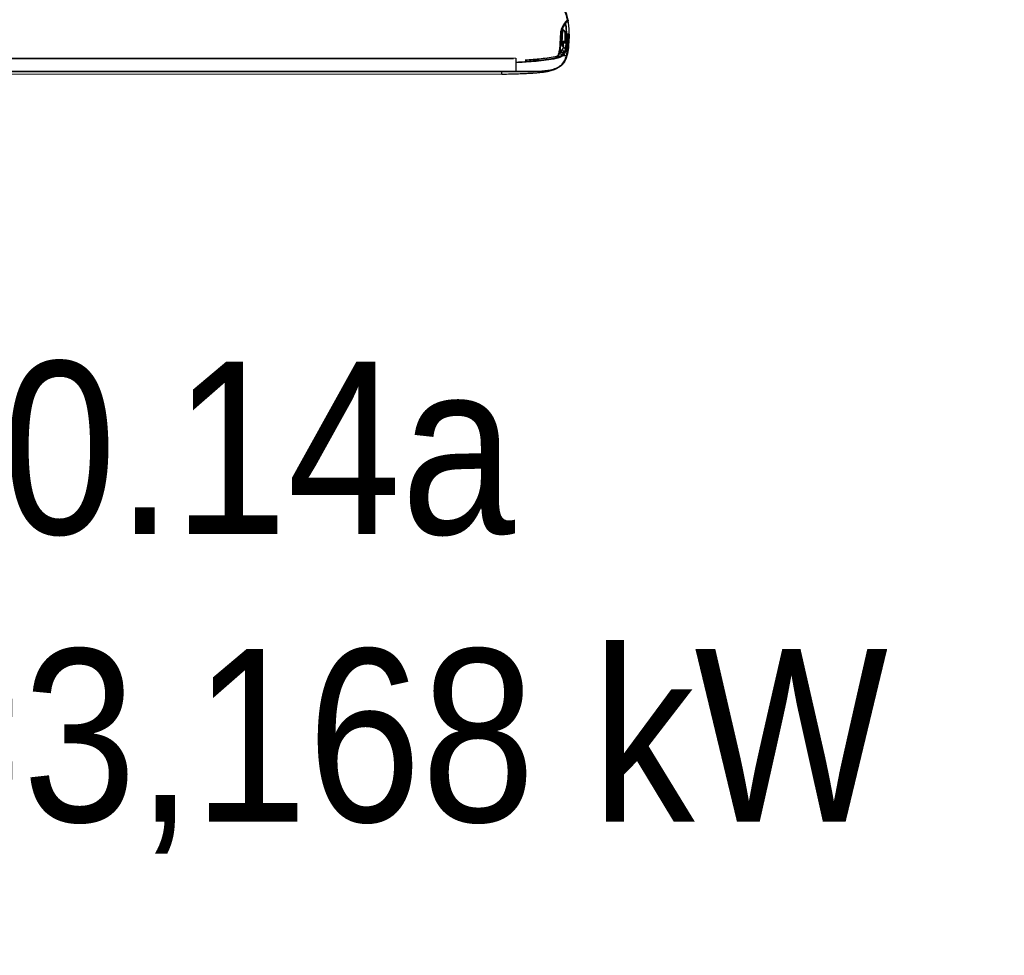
# Model space of a CAD drawing. Header units: millimetres. Extents: x 922208 to 1069538, y -182208 to -99877.
# Tile 85 of 256: x 972321 to 973177, y -161943 to -161129. Entities that reach past the tile are written whole.
import ezdxf

# ---------------------------------------------------------------- set-up
doc = ezdxf.new("R2010")
doc.units = ezdxf.units.MM
doc.header["$MEASUREMENT"] = 0
doc.layers.add('IS_KLIM Opis_Qchł', color=7, linetype='Continuous', lineweight=9)
doc.layers.add('IS_KLIM_urządzenia', color=3, linetype='Continuous')
doc.styles.add('FDBES', font='simplex.shx')

# ---------------------------------------------------------------- blocks, each defined once
blk = doc.blocks.new('G$CFEA986A8')
at = {"layer": 'IS_KLIM_urządzenia', "linetype": 'Continuous'}
for p, q in [((960.8, 27.59), (960.8, 27.59)), ((960.8, 27.59), (960.8, 27.58)), ((960.8, 27.58), (960.8, 27.58)), ((962.82, 27.01), (965.29, 26.79)), ((965.33, 27.29), (963.06, 27.49)), ((965.34, 27.5), (963.25, 27.5)), ((963.62, 27.59), (963.77, 27.59)), ((963.77, 27.59), (963.62, 27.59)), ((963.62, 27.59), (963.62, 27.59)), ((963.62, 27.59), (963.62, 27.59)), ((963.78, 27.59), (963.64, 27.59)), ((963.65, 27.59), (963.64, 27.59)), ((963.64, 27.59), (963.65, 27.59)), ((964.65, 27.59), (963.77, 27.59)), ((964.65, 27.59), (963.78, 27.59)), ((963.81, 27.59), (964.11, 27.59)), ((964.11, 27.59), (963.81, 27.59)), ((964.65, 27.59), (963.82, 27.59)), ((963.82, 27.59), (963.82, 27.59)), ((963.96, 27.59), (964.65, 27.59)), ((963.96, 27.59), (963.96, 27.59)), ((964.65, 27.59), (963.96, 27.59)), ((963.96, 27.59), (964.65, 27.59)), ((963.96, 27.59), (963.96, 27.59)), ((964.65, 27.59), (963.96, 27.59)), ((964.64, 27.59), (964.65, 27.59)), ((965.15, 28.07), (964.65, 27.59)), ((964.65, 27.59), (965.09, 28)), ((965.09, 28), (964.65, 27.59)), ((965.08, 27.99), (964.65, 27.59)), ((964.66, 27.6), (964.65, 27.59)), ((964.65, 27.59), (964.66, 27.6)), ((964.65, 27.59), (964.65, 27.59)), ((964.65, 27.58), (964.65, 27.59)), ((964.65, 27.59), (964.65, 27.59)), ((964.65, 27.59), (964.65, 27.59)), ((964.65, 27.59), (964.65, 27.59)), ((964.65, 27.59), (964.65, 27.59)), ((964.65, 27.59), (964.65, 27.59)), ((964.65, 27.59), (964.65, 27.59)), ((964.65, 27.58), (964.65, 27.58)), ((965.08, 28), (964.75, 27.68)), ((964.76, 27.69), (965.08, 27.99)), ((965.13, 27.95), (965.13, 27.96)), ((965.13, 27.94), (965.13, 27.94)), ((965.13, 27.94), (965.13, 27.94)), ((962.04, 24.32), (962.13, 24.22)), ((962.13, 24.22), (964.85, 21.51)), ((962.13, 24.22), (962.49, 24.22)), ((962.49, 24.22), (962.22, 24.49)), ((964.88, 21.83), (962.49, 24.22)), ((962.49, 24.22), (962.63, 24.22)), ((46.52, 13.96), (921.55, 13.84)), ((48.58, 13.7), (919.48, 13.58)), ((919.48, 13.06), (48.58, 13.18)), ((921.53, 13.84), (921.53, 2.34)), ((58.73, 0), (909.33, -0.12)), ((58.74, 2.46), (909.33, 2.34)), ((909.33, 1.87), (58.74, 1.98))]:
    blk.add_line(p, q, dxfattribs=at)
for centre, radius, start, end in [((966.23, 46.82), 1, 314.78259, 11.72192), ((965.57, 23.69), 0.5, 174.30277, 174.85721)]:
    blk.add_arc(centre, radius, start, end, dxfattribs=at)
at = {"layer": 'IS_KLIM_urządzenia', "linetype": 'Continuous', "extrusion": (0, 0, -1)}
for centre, start, end in [((-966.24, 34.23), 2.81896, 90), ((-967.54, 34.23), 90, 182.79324)]:
    blk.add_arc(centre, 0.5, start, end, dxfattribs=at)
at = {"layer": 'IS_KLIM_urządzenia', "linetype": 'Continuous'}
for centre, major_axis, ratio, start_param, end_param in [((966.23, 46.82), (-0.979, -0.203), 0.056856, 1.631801, 3.141593), ((966.23, 46.82), (-0.704, 0.71), 0.020204, 3.141593, 4.63148), ((960.36, 34.82), (0.999, -0.049), 0.051256, 4.768713, 6.283185), ((960.36, 34.78), (0.999, -0.047), 0.051373, 4.768607, 6.283185), ((960.8, 28.09), (0, 0.5), 0.002816, 3.141639, 4.764644), ((961.71, 25.79), (-0.25, 0.009), 0.004928, 4.721292, 6.283312), ((961.96, 28.09), (0, 0.5), 0.000868, 1.518284, 3.141546), ((963.62, 27.79), (0, -0.2), 0.000013, 0.000046, 1.220385), ((963.74, 28.09), (0, 0.5), 0.707175, 3.141658, 4.713759), ((964.1, 27.28), (-0.499, -0.033), 0.703948, 5.100293, 5.413725), ((964.11, 27.79), (0, 0.2), 0.000013, 3.141639, 4.361977), ((964.21, 28.09), (0, 0.5), 0.707187, 3.141658, 4.713902), ((960.03, 20.77), (-0.282, 0.413), 0.898755, 3.126761, 4.122323), ((960.3, 20.73), (0.367, 0.34), 0.8822, 4.14442, 5.443074), ((960.62, 20.38), (0.376, 0.33), 0.885836, 4.168001, 5.478744), ((962.22, 24.49), (0.177, 0.177), 0.009872, 1.573264, 3.141593), ((962.34, 17.18), (0, 0.2), 0.576627, 0, 1.56207), ((965.57, 23.69), (0.498, -0.05), 0.399009, 1.576336, 3.142289), ((965.57, 23.69), (0.498, -0.045), 0.399039, 1.572475, 3.141593), ((965.57, 23.75), (0.498, -0.042), 0.40242, 1.570829, 3.141593), ((966.78, 22.67), (-0.498, 0.048), 0.655613, 1.68664, 3.142509), ((956.69, 13.39), (0.117, -0.486), 0.019962, 1.512141, 3.141593), ((957.43, 15.43), (0.263, -0.965), 0.021464, 0, 1.498233), ((958.09, 16.02), (0.925, -0.381), 0.043497, 4.774575, 6.283185), ((959.1, 15.2), (0.191, 0.059), 0.212832, 0.62596, 2.147611), ((959.27, 14.73), (-0.18, 0.087), 0.196125, 0, 1.166038), ((959.21, 15.5), (-0.19, -0.061), 0.210046, 3.10566, 3.756008), ((959.99, 15.18), (0, 0.2), 0.433029, 0, 1.56207), ((961.57, 16.6), (-0.192, 0.056), 0.184381, 0, 0.981312), ((962.44, 15.81), (0.326, -0.379), 0.006066, 3.141593, 4.776304), ((965.61, 15.81), (-0.482, 0.133), 0.040619, 1.62052, 3.141593), ((921.53, 2.37), (0, 0.5), 0.000014, 1.623156, 3.109817), ((960.96, 7.75), (-0.331, 0.375), 0.006851, 1.634627, 3.141593)]:
    blk.add_ellipse(centre, major_axis=major_axis, ratio=ratio, start_param=start_param, end_param=end_param, dxfattribs=at)
at = {"layer": 'IS_KLIM_urządzenia', "linetype": 'Continuous', "extrusion": (0, 0, -1)}
for centre, major_axis, ratio, start_param, end_param in [((964.05, 27.59), (-0.725, 0), 0.000047, 1.659786, 2.553482), ((964.05, 27.59), (-0.725, 0), 0.000047, 3.72973, 4.623425), ((964.65, 28.09), (0.266, -0.423), 1, 5.550236, 6.844477)]:
    blk.add_ellipse(centre, major_axis=major_axis, ratio=ratio, start_param=start_param, end_param=end_param, dxfattribs=at)
at = {"layer": 'IS_KLIM_urządzenia', "linetype": 'Continuous'}
for points, knots in [([(954.75, 84.14), (954.63, 82.47), (954.61, 80.8), (954.69, 77.48), (954.82, 75.82), (955.37, 72.52), (955.81, 70.89), (957.03, 67.83), (957.82, 66.37), (960.23, 62.03), (961.84, 59.14), (964.54, 53.15), (965.62, 50.05), (966.3, 46.78)], [0, 0, 0, 0, 0.125, 0.125, 0.25, 0.25, 0.375, 0.375, 0.5, 0.5, 0.75, 0.75, 1, 1, 1, 1]), ([(967.2, 47.03), (965.86, 53.51), (962.85, 59.33), (958.84, 66.5), (958.05, 67.93), (956.79, 70.95), (956.34, 72.56), (955.76, 75.84), (955.63, 77.48), (955.55, 80.78), (955.57, 82.47), (955.68, 84.1)], [0, 0, 0, 0, 0.5, 0.5, 0.625, 0.625, 0.75, 0.75, 0.875, 0.875, 1, 1, 1, 1]), ([(966.3, 46.78), (964.67, 45.16), (963.24, 43.34), (961.67, 40.33), (961.23, 39.26), (960.62, 37.05), (960.47, 35.91), (960.41, 34.77)], [0, 0, 0, 0, 0.5, 0.5, 0.75, 0.75, 1, 1, 1, 1]), ([(961.36, 34.77), (961.41, 35.86), (961.55, 36.93), (962.13, 39.01), (962.55, 40.02), (964.04, 42.86), (965.39, 44.59), (966.93, 46.11)], [0, 0, 0, 0, 0.25, 0.25, 0.5, 0.5, 1, 1, 1, 1]), ([(965.56, 35.11), (965.56, 35.53), (965.57, 36.73), (965.52, 38.45), (965.36, 40.28), (965.19, 41.69), (965.03, 42.84), (964.95, 43.45), (964.92, 43.67)], [0, 0, 0, 0, 0.166496, 0.472954, 0.620259, 0.762905, 0.910022, 1, 1, 1, 1]), ([(967.94, 32.46), (967.98, 33.04), (968.04, 34.37), (968.09, 36.58), (968.01, 38.79), (967.83, 40.67), (967.66, 42.07), (967.47, 43.41), (967.32, 44.56), (967.24, 45.44), (967.23, 46.03), (967.25, 46.23), (967.27, 46.26)], [0, 0, 0, 0, 0.115267, 0.254457, 0.395518, 0.463491, 0.528201, 0.59274, 0.664878, 0.754718, 0.87115, 1, 1, 1, 1]), ([(967.3, 46.34), (967.3, 46.34), (967.31, 46.4), (967.29, 46.6), (967.29, 46.62), (967.29, 46.62)], [0, 0, 0, 0, 0.020014, 0.885037, 1, 1, 1, 1]), ([(960.41, 34.72), (960.26, 31.56), (960.06, 28.4), (959.71, 23.67), (959.56, 22.09), (959.07, 18.98), (958.75, 17.44), (958.13, 15.95)], [0, 0, 0, 0, 0.5, 0.5, 0.75, 0.75, 1, 1, 1, 1]), ([(959.02, 15.64), (959.64, 17.15), (959.98, 18.72), (960.49, 21.88), (960.64, 23.48), (961.01, 28.3), (961.2, 31.53), (961.35, 34.73)], [0, 0, 0, 0, 0.25, 0.25, 0.5, 0.5, 1, 1, 1, 1]), ([(960.41, 34.77), (960.41, 34.77), (960.41, 34.77), (960.41, 34.75), (960.41, 34.74), (960.41, 34.72)], [0, 0, 0, 0, 0.001414, 0.001414, 1, 1, 1, 1]), ([(961.35, 34.73), (961.35, 34.73), (961.35, 34.73), (961.35, 34.74), (961.36, 34.76), (961.36, 34.77)], [0, 0, 0, 0, 0.001471, 0.001471, 1, 1, 1, 1]), ([(961.96, 28.12), (962.02, 29.2), (962.07, 30.28), (962.16, 31.9), (962.19, 32.44), (962.06, 33.52), (962.05, 34.06), (962.26, 35.6), (962.42, 36.56), (962.87, 37.76), (963, 38.06), (963.01, 38.08)], [0, 0, 0, 0, 0.25, 0.25, 0.375, 0.375, 0.5, 0.5, 0.75, 0.75, 1, 1, 1, 1]), ([(964.07, 37.1), (963.98, 37.24), (963.79, 37.51), (963.45, 37.81), (963.16, 38.01), (963.04, 38.08), (963, 38.1)], [0, 0, 0, 0, 0.309065, 0.631823, 0.868077, 1, 1, 1, 1]), ([(964.07, 37.09), (963.98, 37.24), (963.78, 37.5), (963.44, 37.81), (963.16, 38), (963.05, 38.06), (963.01, 38.08)], [0, 0, 0, 0, 0.319138, 0.64537, 0.882709, 1, 1, 1, 1]), ([(964.04, 37.07), (964.04, 37.05), (964.05, 36.71), (964.19, 35.39), (964.31, 34.5), (964.4, 32.69), (964.28, 31.78), (964.18, 29.94), (964.14, 29.01), (964.09, 28.09)], [0, 0, 0, 0, 0.25, 0.25, 0.5, 0.5, 0.75, 0.75, 1, 1, 1, 1]), ([(964.56, 28.09), (964.61, 29), (964.65, 29.9), (964.75, 31.71), (964.82, 32.66), (965.03, 34.22), (965.11, 34.83), (965.16, 35.22), (965.17, 35.23), (965.17, 35.22), (965.17, 35.22), (965.17, 35.22)], [0, 0, 0, 0, 0.284008, 0.284008, 0.568016, 0.568016, 0.852024, 0.852024, 0.994028, 0.994028, 1, 1, 1, 1]), ([(965.05, 37.8), (965.06, 37.67), (965.08, 37.54), (965.1, 37.37), (965.1, 37.34), (965.1, 37.31)], [0, 0, 0, 0, 0.794972, 0.794972, 1, 1, 1, 1]), ([(965.08, 23.79), (965.34, 26.88), (965.47, 29.57), (965.69, 33.25), (965.74, 34.25), (965.74, 34.25)], [0, 0, 0, 0, 0.500106, 0.500106, 1, 1, 1, 1]), ([(965.46, 34.09), (965.46, 34.09), (965.46, 34.09), (965.46, 34.09), (965.46, 34.13), (965.46, 34.18), (965.46, 34.24), (965.45, 34.36), (965.43, 34.59), (965.34, 34.9), (965.23, 35.11), (965.15, 35.22)], [0, 0, 0, 0, 0.001602, 0.502486, 0.642444, 0.701637, 0.729046, 0.756167, 0.815817, 0.90057, 1, 1, 1, 1]), ([(965.16, 35.25), (965.59, 35.16), (966, 35.01), (966.42, 34.77), (966.45, 34.76), (966.47, 34.74)], [0, 0, 0, 0, 0.941622, 0.941622, 1, 1, 1, 1]), ([(965.16, 35.22), (965.2, 35.15), (965.31, 34.98), (965.39, 34.73), (965.43, 34.55), (965.44, 34.49)], [0, 0, 0, 0, 0.324072, 0.765618, 1, 1, 1, 1]), ([(965.46, 34.03), (965.46, 34.06), (965.46, 34.12), (965.46, 34.12), (965.46, 34.12), (965.46, 34.13), (965.46, 34.13), (965.46, 34.15), (965.46, 34.19), (965.46, 34.32), (965.43, 34.62), (965.36, 34.97), (965.2, 35.18), (965.16, 35.22)], [0, 0, 0, 0, 0.103876, 0.340883, 0.382554, 0.387142, 0.39037, 0.395164, 0.414092, 0.462737, 0.590801, 0.905937, 1, 1, 1, 1]), ([(966.24, 34.73), (966.24, 34.73), (966.19, 33.69), (965.98, 29.9), (965.85, 27.14), (965.59, 23.95)], [0, 0, 0, 0, 0.5, 0.5, 1, 1, 1, 1]), ([(965.63, 15.79), (966.27, 18.17), (966.59, 20.61), (967.02, 25.18), (967.13, 27.31), (967.34, 30.85), (967.42, 32.29), (967.52, 34.22), (967.54, 34.73), (967.54, 34.73)], [0, 0, 0, 0, 0.25, 0.25, 0.5, 0.5, 0.75, 0.75, 1, 1, 1, 1]), ([(961.96, 28.12), (961.63, 28.12), (961.3, 28.12), (960.91, 28.12), (960.86, 28.12), (960.81, 28.12)], [0, 0, 0, 0, 0.8646, 0.8646, 1, 1, 1, 1]), ([(961.46, 25.8), (961.45, 25.7), (961.46, 25.6), (961.49, 25.29), (961.56, 25.06), (961.74, 24.69), (961.85, 24.53), (962, 24.36), (962.02, 24.34), (962.04, 24.32)], [0, 0, 0, 0, 0.177731, 0.177731, 0.59018, 0.59018, 0.940555, 0.940555, 1, 1, 1, 1]), ([(961.52, 27.59), (961.52, 27.5), (961.51, 27.41), (961.49, 26.81), (961.47, 26.31), (961.46, 25.8)], [0, 0, 0, 0, 0.152905, 0.152905, 1, 1, 1, 1]), ([(961.63, 27.59), (961.65, 27.59), (961.67, 27.59), (961.77, 27.59), (961.86, 27.59), (962.03, 27.59), (962.11, 27.59), (962.18, 27.59), (962.19, 27.59), (962.2, 27.59)], [0, 0, 0, 0, 0.082278, 0.082278, 0.515336, 0.515336, 0.94848, 0.94848, 1, 1, 1, 1]), ([(961.7, 25.79), (961.71, 25.96), (961.72, 26.13), (961.74, 26.73), (961.75, 27.16), (961.77, 27.59)], [0, 0, 0, 0, 0.277754, 0.277754, 1, 1, 1, 1]), ([(962.22, 24.49), (962.08, 24.63), (961.96, 24.8), (961.79, 25.15), (961.74, 25.34), (961.71, 25.62), (961.7, 25.71), (961.7, 25.79)], [0, 0, 0, 0, 0.410681, 0.410681, 0.822529, 0.822529, 1, 1, 1, 1]), ([(964.09, 28.09), (963.86, 28.1), (963.57, 28.1), (962.96, 28.11), (962.63, 28.11), (962.19, 28.12), (962.07, 28.12), (961.96, 28.12)], [0, 0, 0, 0, 0.429825, 0.429825, 0.859756, 0.859756, 1, 1, 1, 1]), ([(961.96, 27.59), (962.06, 27.59), (962.15, 27.59), (962.52, 27.59), (962.8, 27.59), (963.31, 27.59), (963.54, 27.59), (963.74, 27.59)], [0, 0, 0, 0, 0.140214, 0.140214, 0.570124, 0.570124, 1, 1, 1, 1]), ([(962.2, 27.59), (962.36, 27.59), (962.53, 27.59), (963.01, 27.59), (963.32, 27.59), (963.62, 27.59)], [0, 0, 0, 0, 0.351844, 0.351844, 1, 1, 1, 1]), ([(962.41, 27.59), (962.46, 26.77), (962.51, 25.96), (962.59, 24.83), (962.61, 24.52), (962.63, 24.22)], [0, 0, 0, 0, 0.726529, 0.726529, 1, 1, 1, 1]), ([(962.85, 24.21), (962.84, 24.38), (962.82, 24.54), (962.77, 25.38), (962.73, 26.04), (962.67, 27), (962.65, 27.3), (962.63, 27.59)], [0, 0, 0, 0, 0.147619, 0.147619, 0.738093, 0.738093, 1, 1, 1, 1]), ([(963.06, 27.49), (963.03, 27.49), (962.99, 27.48), (962.93, 27.44), (962.9, 27.41), (962.86, 27.33), (962.84, 27.29), (962.82, 27.19), (962.81, 27.14), (962.81, 27.06), (962.81, 27.04), (962.82, 27.01)], [0, 0, 0, 0, 0.247479, 0.247479, 0.496795, 0.496795, 0.717384, 0.717384, 0.907765, 0.907765, 1, 1, 1, 1]), ([(963.62, 27.59), (963.63, 27.59), (963.63, 27.59), (963.63, 27.59), (963.64, 27.59), (963.67, 27.59), (963.7, 27.59), (963.73, 27.59), (963.74, 27.59), (963.75, 27.59)], [0, 0, 0, 0, 0.03684, 0.03684, 0.184198, 0.184198, 0.773632, 0.773632, 1, 1, 1, 1]), ([(963.62, 27.59), (963.64, 27.59), (963.66, 27.59), (963.7, 27.59), (963.73, 27.59), (963.76, 27.59), (963.77, 27.59), (963.78, 27.59)], [0, 0, 0, 0, 0.33263, 0.33263, 0.794188, 0.794188, 1, 1, 1, 1]), ([(963.62, 27.59), (963.63, 27.59), (963.63, 27.59), (963.64, 27.59), (963.64, 27.59), (963.67, 27.59), (963.7, 27.59), (963.76, 27.59), (963.79, 27.59), (963.82, 27.59)], [0, 0, 0, 0, 0.02531, 0.02531, 0.126549, 0.126549, 0.531507, 0.531507, 1, 1, 1, 1]), ([(963.78, 27.59), (963.77, 27.59), (963.76, 27.59), (963.72, 27.59), (963.68, 27.59), (963.65, 27.59)], [0, 0, 0, 0, 0.257776, 0.257776, 1, 1, 1, 1]), ([(963.65, 27.59), (963.66, 27.59), (963.67, 27.59), (963.72, 27.59), (963.75, 27.59), (963.78, 27.59)], [0, 0, 0, 0, 0.26079, 0.26079, 1, 1, 1, 1]), ([(964.21, 27.59), (964.25, 27.59), (964.29, 27.59), (964.43, 27.59), (964.51, 27.59), (964.62, 27.59), (964.65, 27.59), (964.65, 27.59)], [0, 0, 0, 0, 0.140473, 0.140473, 0.570712, 0.570712, 1, 1, 1, 1]), ([(964.21, 27.58), (964.25, 27.58), (964.28, 27.58), (964.42, 27.58), (964.51, 27.58), (964.62, 27.58), (964.65, 27.58), (964.65, 27.58)], [0, 0, 0, 0, 0.140333, 0.140333, 0.570144, 0.570144, 1, 1, 1, 1]), ([(965.15, 28.07), (965.15, 28.07), (965.11, 28.07), (964.96, 28.08), (964.85, 28.08), (964.67, 28.09), (964.62, 28.09), (964.56, 28.09)], [0, 0, 0, 0, 0.429933, 0.429933, 0.859697, 0.859697, 1, 1, 1, 1]), ([(964.84, 27.63), (964.84, 27.63), (964.83, 27.62), (964.81, 27.61), (964.8, 27.61), (964.76, 27.6), (964.72, 27.59), (964.67, 27.59), (964.66, 27.59), (964.65, 27.59)], [0, 0, 0, 0, 0.370218, 0.370218, 0.528672, 0.528672, 0.919032, 0.919032, 1, 1, 1, 1]), ([(965.46, 34.05), (965.46, 34.04), (965.46, 34.03), (965.45, 33.91), (965.44, 33.65), (965.38, 32.61), (965.33, 31.63), (965.24, 29.85), (965.2, 28.96), (965.15, 28.07)], [0, 0, 0, 0, 0.02439, 0.02439, 0.219512, 0.219512, 0.609756, 0.609756, 1, 1, 1, 1]), ([(968.04, 34.21), (968.04, 34.21), (968.01, 33.7), (967.91, 31.81), (967.82, 30.4), (967.61, 26.94), (967.5, 24.85), (967.06, 20.38), (966.74, 18), (966.09, 15.68)], [0, 0, 0, 0, 0.25, 0.25, 0.5, 0.5, 0.75, 0.75, 1, 1, 1, 1]), ([(967.95, 32.55), (967.95, 32.54), (967.95, 32.54), (967.95, 32.53), (967.95, 32.53), (967.95, 32.53), (967.95, 32.52), (967.95, 32.52)], [0, 0, 0, 0, 0.491862, 0.491862, 0.745898, 0.745898, 1, 1, 1, 1]), ([(963.92, 18.68), (963.54, 18.68), (963.16, 18.68), (962.34, 18.68), (961.91, 18.68), (961.21, 18.68), (960.95, 18.68), (960.49, 18.68), (960.29, 18.68), (960.1, 18.68)], [0, 0, 0, 0, 0.296997, 0.296997, 0.640532, 0.640532, 0.845161, 0.845161, 1, 1, 1, 1]), ([(960.1, 18.68), (960.27, 18.25), (960.44, 17.81), (960.79, 16.91), (960.98, 16.43), (961.16, 15.96)], [0, 0, 0, 0, 0.478968, 0.478968, 1, 1, 1, 1]), ([(960.12, 18.88), (960.23, 18.88), (960.34, 18.88), (960.88, 18.88), (961.32, 18.88), (961.94, 18.88), (962.11, 18.88), (962.86, 18.88), (963.43, 18.88), (964, 18.88)], [0, 0, 0, 0, 0.084494, 0.084494, 0.422472, 0.422472, 0.560579, 0.560579, 1, 1, 1, 1]), ([(960.15, 19.88), (960.2, 19.89), (960.24, 19.89), (960.42, 19.9), (960.55, 19.92), (960.67, 19.93)], [0, 0, 0, 0, 0.263267, 0.263267, 1, 1, 1, 1]), ([(960.77, 20.72), (960.77, 20.72), (960.76, 20.73), (960.71, 20.77), (960.67, 20.79), (960.58, 20.79), (960.53, 20.78), (960.49, 20.75)], [0, 0, 0, 0, 0.062565, 0.062565, 0.548357, 0.548357, 1, 1, 1, 1]), ([(961.01, 19.71), (960.99, 19.7), (960.97, 19.7), (960.86, 19.72), (960.76, 19.8), (960.67, 19.93)], [0, 0, 0, 0, 0.175003, 0.175003, 1, 1, 1, 1]), ([(961.01, 19.74), (961.09, 19.73), (961.31, 19.75), (961.54, 19.93), (961.64, 20.09), (961.66, 20.13)], [0, 0, 0, 0, 0.289751, 0.808576, 1, 1, 1, 1]), ([(961.09, 20.37), (961.18, 20.27), (961.28, 20.21), (961.49, 20.18), (961.61, 20.24), (961.71, 20.35)], [0, 0, 0, 0, 0.456839, 0.456839, 1, 1, 1, 1]), ([(961.38, 16.66), (961.41, 16.76), (961.46, 16.86), (961.57, 17.03), (961.64, 17.1), (961.8, 17.23), (961.89, 17.28), (962.1, 17.36), (962.22, 17.38), (962.34, 17.38)], [0, 0, 0, 0, 0.230955, 0.230955, 0.455697, 0.455697, 0.706422, 0.706422, 1, 1, 1, 1]), ([(962.23, 17.18), (962.13, 17.18), (962.04, 17.16), (961.87, 17.1), (961.79, 17.06), (961.67, 16.96), (961.61, 16.9), (961.52, 16.77), (961.48, 16.69), (961.46, 16.61)], [0, 0, 0, 0, 0.299295, 0.299295, 0.552236, 0.552236, 0.775182, 0.775182, 1, 1, 1, 1]), ([(962.11, 16.19), (963.2, 17.13), (963.9, 18.42), (964.76, 21.07), (964.95, 22.43), (965.07, 23.73)], [0, 0, 0, 0, 0.5, 0.5, 1, 1, 1, 1]), ([(963.03, 17.18), (962.84, 17.18), (962.66, 17.18), (962.39, 17.18), (962.31, 17.18), (962.23, 17.18)], [0, 0, 0, 0, 0.696556, 0.696556, 1, 1, 1, 1]), ([(962.31, 21.21), (962.46, 20.92), (962.62, 20.62), (963.03, 19.85), (963.28, 19.36), (963.53, 18.88)], [0, 0, 0, 0, 0.379029, 0.379029, 1, 1, 1, 1]), ([(962.34, 17.38), (962.45, 17.38), (962.56, 17.38), (962.84, 17.38), (963.01, 17.38), (963.18, 17.38)], [0, 0, 0, 0, 0.390013, 0.390013, 1, 1, 1, 1]), ([(965.59, 23.89), (965.46, 22.49), (965.26, 21.03), (964.35, 18.18), (963.6, 16.81), (962.45, 15.79)], [0, 0, 0, 0, 0.5, 0.5, 1, 1, 1, 1]), ([(962.63, 24.22), (962.65, 24.22), (962.68, 24.21), (962.74, 24.21), (962.76, 24.21), (962.8, 24.21), (962.82, 24.21), (962.84, 24.21), (962.84, 24.21), (962.85, 24.21)], [0, 0, 0, 0, 0.315815, 0.315815, 0.631664, 0.631664, 0.946964, 0.946964, 1, 1, 1, 1]), ([(962.77, 22.21), (962.82, 22.35), (962.87, 22.55), (962.93, 22.97), (962.95, 23.17), (962.97, 23.39)], [0, 0, 0, 0, 0.583115, 0.583115, 1, 1, 1, 1]), ([(962.85, 24.21), (962.86, 24.21), (962.88, 24.21), (962.93, 24.21), (962.96, 24.21), (963, 24.21)], [0, 0, 0, 0, 0.325415, 0.325415, 1, 1, 1, 1]), ([(965.07, 23.73), (965.07, 23.69), (965.06, 23.65), (965.05, 23.52), (965.04, 23.43), (965.02, 23.17), (965, 23.02), (964.95, 22.61), (964.91, 22.36), (964.82, 21.77), (964.76, 21.43), (964.53, 20.35), (964.32, 19.62), (963.81, 18.4), (963.54, 17.9), (963.22, 17.43)], [0, 0, 0, 0, 0.01825, 0.01825, 0.060304, 0.060304, 0.132525, 0.132525, 0.246095, 0.246095, 0.402611, 0.402611, 0.74532, 0.74532, 1, 1, 1, 1]), ([(966.78, 22.01), (966.78, 22.01), (966.84, 22), (966.95, 22.03), (967.07, 22.1), (967.16, 22.19), (967.21, 22.27), (967.24, 22.34), (967.25, 22.39), (967.26, 22.43), (967.26, 22.44), (967.26, 22.45), (967.26, 22.45), (967.26, 22.45), (967.26, 22.46), (967.26, 22.46), (967.26, 22.46)], [0, 0, 0, 0, 0.014957, 0.230647, 0.404323, 0.550842, 0.673461, 0.771778, 0.844068, 0.888574, 0.900891, 0.909159, 0.918712, 0.93551, 0.981208, 1, 1, 1, 1]), ([(967.28, 22.63), (967.28, 22.59), (967.27, 22.55), (967.27, 22.49), (967.26, 22.47), (967.26, 22.46), (967.26, 22.46), (967.26, 22.46)], [0, 0, 0, 0, 0.498718, 0.498718, 0.99668, 0.99668, 1, 1, 1, 1]), ([(967.26, 22.46), (967.26, 22.46), (967.26, 22.46), (967.26, 22.47), (967.27, 22.49), (967.27, 22.53), (967.27, 22.55), (967.27, 22.58)], [0, 0, 0, 0, 0.000031, 0.000031, 0.61098, 0.61098, 1, 1, 1, 1]), ([(921.68, 10.32), (923.14, 10.32), (924.6, 10.43), (927.53, 10.58), (928.99, 10.67), (933.37, 10.94), (936.29, 11.16), (942.12, 11.68), (945.03, 11.98), (950.83, 12.75), (953.72, 13.19), (956.57, 13.87)], [0, 0, 0, 0, 0.125, 0.125, 0.25, 0.25, 0.5, 0.5, 0.75, 0.75, 1, 1, 1, 1]), ([(956.7, 13.36), (953.84, 12.67), (950.94, 12.23), (945.12, 11.46), (942.19, 11.16), (936.34, 10.64), (933.41, 10.42), (929.01, 10.14), (927.55, 10.06), (924.61, 9.91), (923.15, 9.8), (921.68, 9.8)], [0, 0, 0, 0, 0.25, 0.25, 0.5, 0.5, 0.75, 0.75, 0.875, 0.875, 1, 1, 1, 1]), ([(957.47, 15.37), (955.22, 14.75), (952.93, 14.35), (948.34, 13.64), (946.03, 13.36), (939.09, 12.61), (934.45, 12.24), (929.8, 11.96)], [0, 0, 0, 0, 0.25, 0.25, 0.5, 0.5, 1, 1, 1, 1]), ([(929.86, 11.03), (934.54, 11.32), (939.21, 11.68), (946.19, 12.44), (948.51, 12.73), (953.12, 13.44), (955.43, 13.85), (957.69, 14.47)], [0, 0, 0, 0, 0.5, 0.5, 0.75, 0.75, 1, 1, 1, 1]), ([(941.83, 11.98), (941.83, 11.98), (940.36, 11.82), (937.4, 11.57), (936.9, 11.53), (936.37, 11.49)], [0, 0, 0, 0, 0.843393, 0.843393, 1, 1, 1, 1]), ([(946.91, 12.54), (947.25, 12.59), (947.6, 12.63), (948.23, 12.71), (948.52, 12.75), (949.02, 12.82), (949.22, 12.85), (949.52, 12.89), (949.61, 12.91), (949.66, 12.91), (949.67, 12.91), (949.67, 12.91)], [0, 0, 0, 0, 0.235675, 0.235675, 0.471347, 0.471347, 0.702455, 0.702455, 0.927895, 0.927895, 1, 1, 1, 1]), ([(958.13, 15.95), (958.09, 15.85), (958.03, 15.75), (957.88, 15.59), (957.79, 15.51), (957.62, 15.42), (957.55, 15.39), (957.47, 15.37)], [0, 0, 0, 0, 0.368676, 0.368676, 0.737518, 0.737518, 1, 1, 1, 1]), ([(957.69, 14.47), (957.85, 14.51), (958, 14.57), (958.33, 14.76), (958.51, 14.9), (958.81, 15.23), (958.93, 15.43), (959.02, 15.64)], [0, 0, 0, 0, 0.262451, 0.262451, 0.631307, 0.631307, 1, 1, 1, 1]), ([(959.09, 14.81), (959.03, 14.7), (958.97, 14.58), (958.89, 14.43), (958.88, 14.39), (958.86, 14.36)], [0, 0, 0, 0, 0.758703, 0.758703, 1, 1, 1, 1]), ([(959.09, 14.81), (959.14, 14.92), (959.2, 15.01), (959.36, 15.16), (959.45, 15.23), (959.64, 15.32), (959.75, 15.36), (959.91, 15.38), (959.95, 15.38), (959.99, 15.38)], [0, 0, 0, 0, 0.291856, 0.291856, 0.579131, 0.579131, 0.886367, 0.886367, 1, 1, 1, 1]), ([(959.9, 15.18), (959.87, 15.18), (959.84, 15.18), (959.71, 15.16), (959.63, 15.14), (959.47, 15.06), (959.4, 15.01), (959.28, 14.88), (959.22, 14.81), (959.18, 14.73)], [0, 0, 0, 0, 0.114875, 0.114875, 0.424433, 0.424433, 0.71152, 0.71152, 1, 1, 1, 1]), ([(959.99, 15.38), (960.11, 15.38), (960.23, 15.38), (960.55, 15.38), (960.74, 15.38), (960.94, 15.38)], [0, 0, 0, 0, 0.379834, 0.379834, 1, 1, 1, 1]), ([(960.98, 7.72), (962.17, 8.78), (963.14, 10.05), (964.66, 12.8), (965.21, 14.27), (965.63, 15.79)], [0, 0, 0, 0, 0.5, 0.5, 1, 1, 1, 1]), ([(966.09, 15.68), (965.66, 14.11), (965.09, 12.61), (963.52, 9.78), (962.52, 8.46), (961.29, 7.38)], [0, 0, 0, 0, 0.5, 0.5, 1, 1, 1, 1]), ([(965.63, 15.79), (964.68, 15.79), (963.74, 15.79), (962.68, 15.79), (962.57, 15.79), (962.45, 15.79)], [0, 0, 0, 0, 0.894615, 0.894615, 1, 1, 1, 1]), ([(909.33, -0.12), (912.02, -0.11), (916.93, -0.06), (923.67, 0.16), (929.46, 0.4), (934.16, 0.64), (938.14, 0.89), (941.72, 1.18), (945.46, 1.6), (949.41, 2.23), (953.39, 3.16), (956.26, 4.22), (957.73, 4.98), (957.91, 5.08)], [0, 0, 0, 0, 0.162416, 0.296482, 0.407414, 0.51304, 0.581672, 0.650774, 0.735588, 0.811186, 0.895706, 0.987614, 1, 1, 1, 1]), ([(921.53, 1.87), (921.2, 1.87), (920.86, 1.87), (919.2, 1.87), (917.86, 1.87), (914.13, 1.87), (911.73, 1.87), (909.33, 1.87)], [0, 0, 0, 0, 0.081967, 0.081967, 0.409835, 0.409835, 1, 1, 1, 1]), ([(921.53, 2.34), (928.28, 2.34), (935.04, 2.23), (945.16, 2.67), (948.53, 2.93), (955.11, 4.29), (958.41, 5.45), (960.98, 7.72)], [0, 0, 0, 0, 0.5, 0.5, 0.75, 0.75, 1, 1, 1, 1]), ([(961.29, 7.38), (958.75, 5.12), (955.39, 3.88), (948.76, 2.48), (945.36, 2.21), (935.15, 1.75), (928.34, 1.87), (921.53, 1.87)], [0, 0, 0, 0, 0.25, 0.25, 0.5, 0.5, 1, 1, 1, 1])]:
    blk.add_open_spline(points, degree=3, knots=knots, dxfattribs=at)
for points, degree in [([(964.94, 43.51), (965.19, 42.03), (965.36, 40.54), (965.46, 39.04)], 3), ([(966.26, 44.75), (966.23, 44.93), (966.2, 45.11), (966.17, 45.29)], 3), ([(966.94, 46.13), (967.09, 46.15), (967.24, 46.22), (967.29, 46.32)], 3), ([(967.29, 46.32), (967.31, 46.43), (967.3, 46.54), (967.28, 46.65)], 3), ([(967.29, 46.32), (967.29, 46.33), (967.3, 46.34), (967.3, 46.34)], 3), ([(963.02, 38.08), (962.56, 38.37), (962.05, 38.54)], 2), ([(963.01, 38.08), (962.7, 38.26), (962.38, 38.43), (962.05, 38.54)], 3), ([(963.01, 38.08), (963.43, 37.83), (963.78, 37.48), (964.04, 37.07)], 3), ([(965.18, 35.2), (964.59, 36.16), (964.01, 37.11)], 2), ([(965.07, 35.52), (965.08, 36.12), (965.09, 36.71), (965.1, 37.31)], 3), ([(965.76, 34.34), (965.65, 34.4), (965.55, 34.45), (965.44, 34.49)], 3), ([(965.48, 38.69), (965.55, 37.5), (965.57, 36.3), (965.55, 35.08)], 3), ([(966.24, 34.73), (966.67, 34.73), (967.1, 34.73), (967.54, 34.73)], 3), ([(960.8, 27.59), (961.08, 27.59), (961.36, 27.59), (961.63, 27.59)], 3), ([(960.8, 27.59), (961.19, 27.59), (961.58, 27.59), (961.96, 27.59)], 3), ([(960.8, 27.58), (961.04, 27.58), (961.28, 27.58), (961.52, 27.58)], 3), ([(960.8, 27.58), (961.04, 27.58), (961.28, 27.58), (961.52, 27.58)], 3), ([(961.46, 25.8), (961.45, 25.65), (961.45, 25.49), (961.44, 25.34)], 3), ([(961.44, 25.33), (961.45, 25.49), (961.45, 25.64), (961.46, 25.8)], 3), ([(962.82, 27.01), (962.88, 26.08), (962.94, 25.14), (963, 24.21)], 3), ([(963.12, 27.59), (963.12, 27.56), (963.12, 27.52), (963.12, 27.48)], 3), ([(963.61, 27.59), (963.61, 27.59), (963.62, 27.59), (963.62, 27.59)], 3), ([(963.61, 27.59), (963.62, 27.59), (963.62, 27.59), (963.62, 27.59)], 3), ([(963.62, 27.59), (964.65, 27.59)], 1), ([(963.62, 27.59), (963.62, 27.59), (963.62, 27.59), (963.62, 27.59)], 3), ([(963.62, 27.59), (963.62, 27.59), (963.62, 27.59), (963.62, 27.59)], 3), ([(963.62, 27.59), (963.62, 27.59), (963.62, 27.59), (963.62, 27.59)], 3), ([(964.65, 27.59), (963.72, 27.59)], 1), ([(963.74, 27.59), (963.9, 27.59), (964.05, 27.59), (964.21, 27.59)], 3), ([(963.75, 27.58), (964.65, 27.58)], 1), ([(963.82, 27.58), (963.95, 27.58), (964.08, 27.58), (964.21, 27.58)], 3), ([(964.07, 27.63), (964.08, 27.59), (964.07, 27.54), (964.07, 27.5)], 3), ([(964.56, 28.09), (964.41, 28.09), (964.25, 28.09), (964.09, 28.09)], 3), ([(964.84, 27.63), (964.84, 27.63), (964.84, 27.63)], 2), ([(967.95, 32.52), (967.94, 32.5), (967.94, 32.48), (967.94, 32.45)], 3), ([(960.36, 20.28), (960.28, 20.27), (960.21, 20.27), (960.13, 20.27)], 3), ([(960.32, 19.65), (961.01, 19.71)], 1), ([(960.67, 19.93), (960.57, 20.04), (960.47, 20.16), (960.36, 20.28)], 3), ([(960.77, 20.72), (960.88, 20.6), (960.99, 20.49), (961.09, 20.37)], 3), ([(961.44, 25.33), (961.44, 25.34), (961.44, 25.34), (961.44, 25.34)], 3), ([(961.44, 25.34), (961.44, 25.34), (961.44, 25.34), (961.44, 25.34)], 3), ([(961.53, 25.25), (961.5, 25.28), (961.47, 25.31), (961.44, 25.33)], 3), ([(961.71, 20.35), (962.17, 20.89), (962.5, 21.51), (962.77, 22.21)], 3), ([(963.68, 22.68), (963.41, 22.68), (963.15, 22.68), (962.88, 22.68)], 3), ([(962.91, 22.88), (963.1, 22.88), (963.29, 22.88), (963.48, 22.88)], 3), ([(964.99, 22.88), (965.02, 23.18), (965.05, 23.49), (965.08, 23.79)], 3), ([(965.08, 23.79), (965.07, 23.76), (965.07, 23.74)], 2), ([(965.59, 23.95), (965.59, 23.93), (965.59, 23.91), (965.59, 23.89)], 3), ([(967.08, 20.79), (967.09, 20.91), (967.11, 21.03), (967.12, 21.15)], 3), ([(951.29, 13.18), (951.31, 13.06), (951.34, 12.94), (951.37, 12.81)], 3), ([(955.23, 13.58), (955.2, 13.68), (955.18, 13.77), (955.15, 13.87)], 3), ([(955.37, 13.91), (955.39, 13.82), (955.42, 13.72), (955.44, 13.63)], 3), ([(955.66, 13.67), (955.63, 13.77), (955.61, 13.86), (955.58, 13.96)], 3), ([(955.71, 13.68), (955.63, 13.97)], 1), ([(956.57, 13.87), (958.54, 14.35), (960.56, 14.86), (962.11, 16.19)], 3), ([(962.45, 15.79), (960.85, 14.4), (958.75, 13.85), (956.7, 13.36)], 3), ([(957.22, 14.35), (957.26, 14.21), (957.31, 14.07), (957.35, 13.93)], 3), ([(958.86, 14.36), (958.94, 14.51), (959.01, 14.66), (959.09, 14.81)], 3), ([(958.99, 15.2), (958.96, 15.28), (958.94, 15.36), (958.91, 15.43)], 3), ([(959.13, 14.84), (959.07, 14.95), (959.03, 15.08), (958.99, 15.2)], 3), ([(959.14, 15.62), (959.18, 15.51), (959.21, 15.39), (959.25, 15.28)], 3), ([(959.25, 15.28), (959.29, 15.37), (959.32, 15.47), (959.36, 15.57)], 3), ([(959.25, 15.28), (959.26, 15.22), (959.28, 15.16), (959.3, 15.1)], 3), ([(959.47, 15.22), (959.43, 15.33), (959.39, 15.45), (959.36, 15.57)], 3), ([(960.55, 15.18), (960.34, 15.18), (960.12, 15.18), (959.9, 15.18)], 3), ([(960.96, 15.39), (961.12, 15.8), (961.26, 16.23), (961.38, 16.66)], 3), ([(961.46, 16.61), (961.35, 16.22), (961.22, 15.84), (961.09, 15.47)], 3), ([(909.33, 2.34), (909.33, 2.09), (909.33, 1.88), (909.33, 1.87)], 3), ([(909.33, 2.34), (913.4, 2.34), (917.46, 2.34), (921.53, 2.34)], 3), ([(909.33, -0.12), (909.33, -0.12), (909.33, 0.54), (909.33, 1.87)], 3), ([(961.43, 7.5), (961.59, 7.65), (961.75, 7.8), (961.9, 7.95)], 3)]:
    blk.add_open_spline(points, degree=degree, dxfattribs=at)

msp = doc.modelspace()

# ---------------------------------------------------------------- texts
at = {"layer": 'IS_KLIM Opis_Qchł', "ltscale": 0.01, "insert": (972321.29, -161867.77), "char_height": 150, "width": 1562.1285, "attachment_point": 8, "style": 'FDBES', "bg_fill": 3, "box_fill_scale": 1.5, "bg_fill_color": 257, "bg_fill_transparency": 0}
msp.add_mtext('{\\fArial|b0|i0|c238|p34;\\W0.85;\\C222;\\c10748123;Pom.0.14a\\PQchł,obl=3,168 kW}', dxfattribs=at)

# ---------------------------------------------------------------- next in the draw order: block references
at = {"layer": 'IS_KLIM_urządzenia'}
msp.add_blockref('G$CFEA986A8', (971831.03, -161176.45), dxfattribs=at)

doc.saveas('drawing.dxf')
